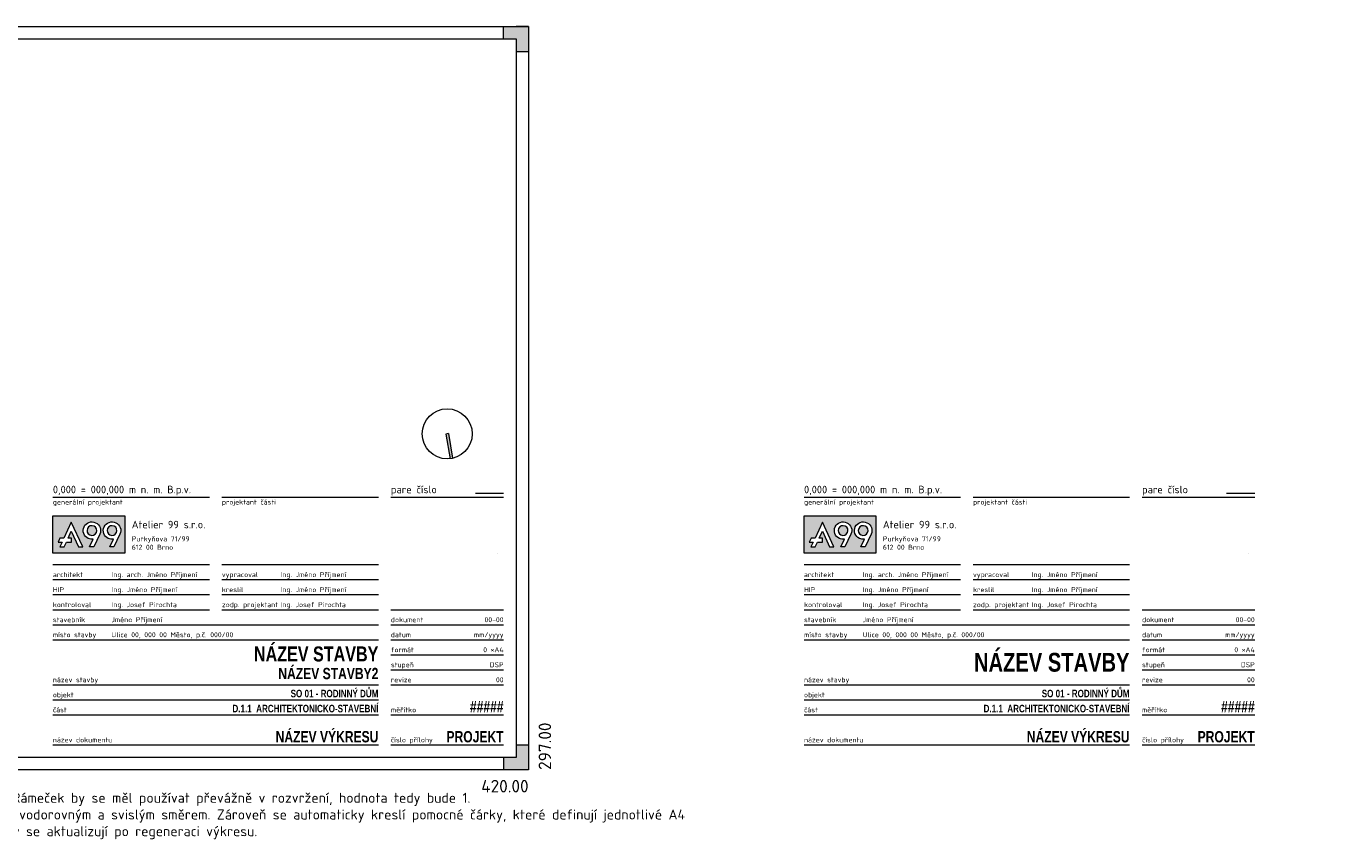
# Model space of a CAD drawing. Header units: millimetres. Extents: x -385852 to 238709, y -99680 to 201840.
# Tile 9 of 176: x -300323 to -273978, y 184652 to 200895. Entities that reach past the tile are written whole.
import ezdxf
from ezdxf import colors
from ezdxf.entities.mleader import LeaderData, LeaderLine
from ezdxf.enums import TextEntityAlignment as Align
from ezdxf.math import Vec2, Vec3

# ---------------------------------------------------------------- set-up
doc = ezdxf.new("R2010")
doc.units = ezdxf.units.MM
doc.linetypes.add('DOT', pattern=[6.35, 0, -6.35])
doc.layers.get('0').update_dxf_attribs({"color": 4})
doc.layers.get('Defpoints').update_dxf_attribs({"color": 8})
for name, color, linetype, lineweight in [('A99_N_leg-ram', 7, 'Continuous', 9), ('A99_N_leg-text', 7, 'Continuous', 9), ('A99_N_txt-popis-50', 240, 'Continuous', 9)]:
    doc.layers.add(name, color=color, linetype=linetype, lineweight=lineweight)
doc.layers.add('Vrstva 1', color=7, linetype='Continuous')
doc.styles.add('A99_nadpis', font='impact.ttf')
doc.styles.add('A99_popis', font='isocpeur.ttf')

# ---------------------------------------------------------------- blocks, each defined once
blk = doc.blocks.new('*U55')
h = blk.add_hatch(color=0)
h.dxf.hatch_style = 1
h.paths.add_polyline_path([(-420, 287), (-415, 287), (-415, 292), (-410, 292), (-410, 297), (-420, 297)])
h = blk.add_hatch(color=0)
h.dxf.hatch_style = 1
h.paths.add_polyline_path([(0, 287), (-5, 287), (-5, 292), (-10, 292), (-10, 297), (0, 297)])
h = blk.add_hatch(color=0)
h.dxf.hatch_style = 1
h.paths.add_polyline_path([(-420, 10), (-415, 10), (-415, 5), (-410, 5), (-410, 0), (-420, 0)])
h = blk.add_hatch(color=0)
h.dxf.hatch_style = 1
h.paths.add_polyline_path([(0, 0), (0, 10), (-5, 10), (-5, 5), (-10, 5), (-10, 0)])
at = {"color": 0}
for p, q in [((-415, 297), (-420, 297)), ((-420, 0), (-420, 297)), ((-420, 297), (0, 297)), ((-420, 292), (-420, 297)), ((-410, 292), (-410, 297)), ((-210, 292), (-210, 297)), ((-10, 292), (-10, 297)), ((0, 297), (-5, 297)), ((0, 297), (0, 0)), ((-415, 5), (-415, 292)), ((-415, 292), (-5, 292)), ((-5, 292), (-5, 5)), ((-415, 287), (-420, 287)), ((-5, 287), (0, 287)), ((-415, 10), (-420, 10)), ((-5, 10), (0, 10)), ((-420, 0), (-420, 5)), ((0, 0), (-420, 0)), ((-5, 5), (-415, 5)), ((-410, 5), (-410, 0)), ((-210, 0), (-210, 5)), ((-10, 5), (-10, 0))]:
    blk.add_line(p, q, dxfattribs=at)
at = {"layer": 'Defpoints', "color": 0, "insert": (4, 0), "char_height": 5, "attachment_point": 1, "rotation": 90, "style": 'A99_popis'}
blk.add_mtext('297.00', dxfattribs=at)
at = {"layer": 'Defpoints', "color": 0, "insert": (0, -4), "char_height": 5, "attachment_point": 3, "style": 'A99_popis'}
blk.add_mtext('420.00', dxfattribs=at)
blk = doc.blocks.new('A99_severka')
h = blk.add_hatch(color=0)
h.dxf.hatch_style = 1
h.paths.add_polyline_path([(-0.5, 0), (0.5, 0), (0.5, 9.99, 0.025016), (-0.5, 9.99)])
at = {"color": 0}
for p, q in [((-0.5, 0), (-0.5, 9.99)), ((0.5, 0), (0.5, 9.99)), ((-0.5, 0), (0.5, 0))]:
    blk.add_line(p, q, dxfattribs=at)
blk.add_circle((0, 0), 10, dxfattribs=at)
blk = doc.blocks.new('A99_logo')
h = blk.add_hatch(color=7)
h.dxf.hatch_style = 1
edge = h.paths.add_edge_path(flags=0)
edge.add_spline(control_points=[(26.71, 12.6), (27.42, 14.1), (26.77, 15.89), (25.27, 16.6)], knot_values=[3, 3, 3, 3, 4, 4, 4, 4], degree=3, periodic=0)
edge.add_spline(control_points=[(25.27, 16.6), (23.77, 17.31), (21.98, 16.67), (21.27, 15.16)], knot_values=[2, 2, 2, 2, 3, 3, 3, 3], degree=3, periodic=0)
edge.add_spline(control_points=[(21.27, 15.16), (20.56, 13.66), (21.2, 11.87), (22.71, 11.16)], knot_values=[1, 1, 1, 1, 2, 2, 2, 2], degree=3, periodic=0)
edge.add_spline(control_points=[(22.71, 11.16), (24.21, 10.45), (26, 11.1), (26.71, 12.6)], knot_values=[0, 0, 0, 0, 1, 1, 1, 1], degree=3, periodic=0)
h.paths.add_polyline_path([(0, 23.03), (0, 0), (44.14, 0), (44.14, 23.03)])
edge = h.paths.add_edge_path(flags=16)
edge.add_spline(control_points=[(38.64, 18.73), (35.96, 20), (32.77, 18.85), (31.5, 16.17), (30.24, 13.49), (31.38, 10.29), (34.06, 9.03), (35.07, 8.55), (36.15, 8.42), (37.18, 8.58), (37.18, 8.58), (34.91, 3.78), (34.91, 3.78), (34.91, 3.78), (37.52, 3.78), (37.52, 3.78), (37.52, 3.78), (41.21, 11.59), (41.21, 11.59), (42.47, 14.27), (41.32, 17.47), (38.64, 18.73)], knot_values=[0, 0, 0, 0, 1, 1, 1, 2, 2, 2, 3, 3, 3, 4, 4, 4, 5, 5, 5, 6, 6, 6, 7, 7, 7, 7], degree=3, periodic=0)
edge = h.paths.add_edge_path(flags=16)
edge.add_spline(control_points=[(26.28, 18.73), (23.6, 20), (20.4, 18.85), (19.14, 16.17), (17.87, 13.49), (19.02, 10.29), (21.7, 9.03), (22.71, 8.55), (23.79, 8.42), (24.81, 8.58), (24.81, 8.58), (22.55, 3.78), (22.55, 3.78), (22.55, 3.78), (25.16, 3.78), (25.16, 3.78), (25.16, 3.78), (28.84, 11.59), (28.84, 11.59), (30.11, 14.27), (28.96, 17.47), (26.28, 18.73)], knot_values=[0, 0, 0, 0, 1, 1, 1, 2, 2, 2, 3, 3, 3, 4, 4, 4, 5, 5, 5, 6, 6, 6, 7, 7, 7, 7], degree=3, periodic=0)
h.paths.add_polyline_path([(6.76, 9.18), (4.32, 9.18), (3.21, 6.83), (5.68, 6.83), (4.28, 3.78), (6.88, 3.78), (8.27, 6.83), (11.34, 6.83), (11.34, 9.18), (9.35, 9.18), (11.31, 13.44), (15.74, 3.78), (18.34, 3.78), (11.31, 19.1)], flags=16)
h = blk.add_hatch(color=7)
h.dxf.hatch_style = 1
edge = h.paths.add_edge_path()
edge.add_spline(control_points=[(26.71, 12.6), (27.42, 14.1), (26.77, 15.89), (25.27, 16.6)], knot_values=[3, 3, 3, 3, 4, 4, 4, 4], degree=3, periodic=0)
edge.add_spline(control_points=[(25.27, 16.6), (23.77, 17.31), (21.98, 16.67), (21.27, 15.16)], knot_values=[2, 2, 2, 2, 3, 3, 3, 3], degree=3, periodic=0)
edge.add_spline(control_points=[(21.27, 15.16), (20.56, 13.66), (21.2, 11.87), (22.71, 11.16)], knot_values=[1, 1, 1, 1, 2, 2, 2, 2], degree=3, periodic=0)
edge.add_spline(control_points=[(22.71, 11.16), (24.21, 10.45), (26, 11.1), (26.71, 12.6)], knot_values=[0, 0, 0, 0, 1, 1, 1, 1], degree=3, periodic=0)
edge = h.paths.add_edge_path()
edge.add_spline(control_points=[(39.07, 12.6), (39.78, 14.1), (39.14, 15.89), (37.64, 16.6)], knot_values=[3, 3, 3, 3, 4, 4, 4, 4], degree=3, periodic=0)
edge.add_spline(control_points=[(37.64, 16.6), (36.14, 17.31), (34.34, 16.67), (33.63, 15.16)], knot_values=[2, 2, 2, 2, 3, 3, 3, 3], degree=3, periodic=0)
edge.add_spline(control_points=[(33.63, 15.16), (32.92, 13.66), (33.57, 11.87), (35.07, 11.16)], knot_values=[1, 1, 1, 1, 2, 2, 2, 2], degree=3, periodic=0)
edge.add_spline(control_points=[(35.07, 11.16), (36.57, 10.45), (38.36, 11.1), (39.07, 12.6)], knot_values=[0, 0, 0, 0, 1, 1, 1, 1], degree=3, periodic=0)
at = {"lineweight": 0}
blk.add_lwpolyline([(44.14, 0), (0, 0), (0, 23.03), (44.14, 23.03), (44.14, 0)], dxfattribs=at)
at = {"layer": 'Vrstva 1', "lineweight": 0}
blk.add_lwpolyline([(6.76, 9.18), (4.32, 9.18), (3.21, 6.83), (5.68, 6.83), (4.28, 3.78), (6.88, 3.78), (8.27, 6.83), (11.34, 6.83), (11.34, 9.18), (9.35, 9.18), (11.31, 13.44), (15.74, 3.78), (18.34, 3.78), (11.31, 19.1), (6.76, 9.18)], dxfattribs=at)
for points, knots in [([(26.28, 18.73), (23.6, 20), (20.4, 18.85), (19.14, 16.17), (17.87, 13.49), (19.02, 10.29), (21.7, 9.03), (22.71, 8.55), (23.79, 8.42), (24.81, 8.58), (24.81, 8.58), (22.55, 3.78), (22.55, 3.78), (22.55, 3.78), (25.16, 3.78), (25.16, 3.78), (25.16, 3.78), (28.84, 11.59), (28.84, 11.59), (30.11, 14.27), (28.96, 17.47), (26.28, 18.73)], [0, 0, 0, 0, 1, 1, 1, 2, 2, 2, 3, 3, 3, 4, 4, 4, 5, 5, 5, 6, 6, 6, 7, 7, 7, 7]), ([(26.71, 12.6), (26, 11.1), (24.21, 10.45), (22.71, 11.16), (21.2, 11.87), (20.56, 13.66), (21.27, 15.16), (21.98, 16.67), (23.77, 17.31), (25.27, 16.6), (26.77, 15.89), (27.42, 14.1), (26.71, 12.6)], [0, 0, 0, 0, 1, 1, 1, 2, 2, 2, 3, 3, 3, 4, 4, 4, 4]), ([(38.64, 18.73), (35.96, 20), (32.77, 18.85), (31.5, 16.17), (30.24, 13.49), (31.38, 10.29), (34.06, 9.03), (35.07, 8.55), (36.15, 8.42), (37.18, 8.58), (37.18, 8.58), (34.91, 3.78), (34.91, 3.78), (34.91, 3.78), (37.52, 3.78), (37.52, 3.78), (37.52, 3.78), (41.21, 11.59), (41.21, 11.59), (42.47, 14.27), (41.32, 17.47), (38.64, 18.73)], [0, 0, 0, 0, 1, 1, 1, 2, 2, 2, 3, 3, 3, 4, 4, 4, 5, 5, 5, 6, 6, 6, 7, 7, 7, 7]), ([(39.07, 12.6), (38.36, 11.1), (36.57, 10.45), (35.07, 11.16), (33.57, 11.87), (32.92, 13.66), (33.63, 15.16), (34.34, 16.67), (36.14, 17.31), (37.64, 16.6), (39.14, 15.89), (39.78, 14.1), (39.07, 12.6)], [0, 0, 0, 0, 1, 1, 1, 2, 2, 2, 3, 3, 3, 4, 4, 4, 4])]:
    blk.add_open_spline(points, degree=3, knots=knots, dxfattribs=at)
blk = doc.blocks.new('A99_rozpiska-dvouradkovy nazev')
at = {"color": 0}
for p, q in [((-190, 109), (-127.5, 109)), ((-122.5, 109), (-60, 109)), ((-55, 109), (-10, 109)), ((-21.25, 110.5), (-10, 110.5)), ((-190, 82), (-127.5, 82)), ((-122.5, 82), (-60, 82)), ((-190, 76), (-127.5, 76)), ((-122.5, 76), (-60, 76)), ((-190, 70), (-127.5, 70)), ((-122.5, 70), (-60, 70)), ((-190, 64), (-127.5, 64)), ((-122.5, 64), (-60, 64)), ((-55, 64), (-10, 64)), ((-190, 58), (-60, 58)), ((-55, 58), (-10, 58)), ((-190, 52), (-60, 52)), ((-55, 52), (-10, 52)), ((-55, 46), (-10, 46)), ((-55, 40), (-10, 40)), ((-190, 34), (-60, 34)), ((-55, 34), (-10, 34)), ((-190, 28), (-60, 28)), ((-190, 22), (-60, 22)), ((-55, 22), (-10, 22)), ((-190, 10), (-60, 10)), ((-190, 10), (-60, 10)), ((-55, 10), (-10, 10))]:
    blk.add_line(p, q, dxfattribs=at)
at = {"color": 0, "linetype": 'DOT', "ltscale": 1000}
blk.add_circle((-32.5, 86.5), 20, dxfattribs=at)
at = {"color": 0, "xscale": 0.65, "yscale": 0.65, "zscale": 0.65}
blk.add_blockref('A99_logo', (-190, 86.58), dxfattribs=at)
at = {"color": 0, "style": 'A99_popis'}
for s, height, p in [('pare číslo', 3, (-55, 110.5)), ('architekt', 2, (-190, 77)), ('vypracoval', 2, (-122.5, 77)), ('HIP', 2, (-190, 71)), ('kreslil', 2, (-122.5, 71)), ('kontroloval', 2, (-190, 65)), ('zodp. projektant', 2, (-122.5, 65)), ('stavebník', 2, (-190, 59)), ('dokument', 2, (-55, 59)), ('místo stavby', 2, (-190, 53)), ('datum', 2, (-55, 53)), ('formát', 2, (-55, 47)), ('stupeň', 2, (-55, 41)), ('název stavby', 2, (-190, 35)), ('revize', 2, (-55, 35)), ('objekt', 2, (-190, 29)), ('část', 2, (-190, 23)), ('měřítko', 2, (-55, 23)), ('název dokumentu', 2, (-190, 11)), ('číslo přílohy', 2, (-55, 11))]:
    blk.add_text(s, height=height, dxfattribs=at).set_placement(p)
for s, height, p in [('generální projektant', 2, (-190, 108)), ('projektant části', 2, (-122.5, 108)), ('Atelier 99 s.r.o.', 3, (-158.5, 99.51))]:
    blk.add_text(s, height=height, dxfattribs=at).set_placement(p, align=Align.TOP_LEFT)
for s, p in [('612 00 Brno', (-158.5, 88.94)), ('Purkyňova 71/99', (-158.5, 92.3))]:
    blk.add_text(s, height=2, dxfattribs=at).set_placement(p, align=Align.MIDDLE_LEFT)
for tag, p, height in [('BPV', (-190, 110.5), 3), ('ARCHITEKT', (-166.56, 77), 2), ('VYPRACOVAL', (-99.06, 77), 2), ('HIP', (-166.56, 71), 2), ('KRESLIL', (-99.06, 71), 2), ('KONTROLOVAL', (-166.56, 65), 2), ('ZODPOVEDNY_PROJEKTANT', (-99.06, 65), 2), ('STAVEBNIK', (-166.56, 59), 2), ('MISTO_STAVBY', (-166.56, 53), 2)]:
    blk.add_attdef(tag, p, '', height=height, dxfattribs=at)
at = {"color": 0}
for tag, height, style, p in [('DOKUMENT', 2, 'A99_popis', (-10, 59)), ('DATUM', 2, 'A99_popis', (-10, 53)), ('FORMAT', 2, 'A99_popis', (-10, 47)), ('STUPEN', 2, 'A99_popis', (-10, 41)), ('REVIZE', 2, 'A99_popis', (-10, 35)), ('OBJEKT', 3, 'A99_nadpis', (-60, 29)), ('MERITKO', 4.5, 'A99_nadpis', (-10, 23)), ('CAST', 3, 'A99_nadpis', (-60, 23)), ('NAZEV_DOKUMENTU', 4.5, 'A99_nadpis', (-60, 11)), ('PRILOHA', 4.5, 'A99_nadpis', (-10, 11))]:
    blk.add_attdef(tag, text='', height=height, dxfattribs=dict(at, style=style)).set_placement(p, align=Align.RIGHT)
at = {"color": 0, "style": 'A99_nadpis'}
for tag, height, p in [('NAZEV_STAVBY', 6, (-60, 46.32)), ('NAZEV_STAVBY2', 4.5, (-60, 38.5))]:
    blk.add_attdef(tag, text='', height=height, dxfattribs=at).set_placement(p, align=Align.MIDDLE_RIGHT)
blk = doc.blocks.new('A99_rozpiska-jednoduchy nazev')
at = {"color": 0}
for p, q in [((-190, 109), (-127.5, 109)), ((-122.5, 109), (-60, 109)), ((-55, 109), (-10, 109)), ((-21.25, 110.5), (-10, 110.5)), ((-190, 82), (-127.5, 82)), ((-122.5, 82), (-60, 82)), ((-190, 76), (-127.5, 76)), ((-122.5, 76), (-60, 76)), ((-190, 70), (-127.5, 70)), ((-122.5, 70), (-60, 70)), ((-190, 64), (-127.5, 64)), ((-122.5, 64), (-60, 64)), ((-55, 64), (-10, 64)), ((-190, 58), (-60, 58)), ((-55, 58), (-10, 58)), ((-190, 52), (-60, 52)), ((-55, 52), (-10, 52)), ((-55, 46), (-10, 46)), ((-55, 40), (-10, 40)), ((-190, 34), (-60, 34)), ((-55, 34), (-10, 34)), ((-190, 28), (-60, 28)), ((-190, 22), (-60, 22)), ((-55, 22), (-10, 22)), ((-190, 10), (-60, 10)), ((-190, 10), (-60, 10)), ((-55, 10), (-10, 10))]:
    blk.add_line(p, q, dxfattribs=at)
at = {"color": 0, "linetype": 'DOT', "ltscale": 1000}
blk.add_circle((-32.5, 86.5), 20, dxfattribs=at)
at = {"color": 0, "xscale": 0.65, "yscale": 0.65, "zscale": 0.65}
blk.add_blockref('A99_logo', (-190, 86.58), dxfattribs=at)
at = {"color": 0, "style": 'A99_popis'}
for s, height, p in [('pare číslo', 3, (-55, 110.5)), ('architekt', 2, (-190, 77)), ('vypracoval', 2, (-122.5, 77)), ('HIP', 2, (-190, 71)), ('kreslil', 2, (-122.5, 71)), ('kontroloval', 2, (-190, 65)), ('zodp. projektant', 2, (-122.5, 65)), ('stavebník', 2, (-190, 59)), ('dokument', 2, (-55, 59)), ('místo stavby', 2, (-190, 53)), ('datum', 2, (-55, 53)), ('formát', 2, (-55, 47)), ('stupeň', 2, (-55, 41)), ('název stavby', 2, (-190, 35)), ('revize', 2, (-55, 35)), ('objekt', 2, (-190, 29)), ('část', 2, (-190, 23)), ('měřítko', 2, (-55, 23)), ('název dokumentu', 2, (-190, 11)), ('číslo přílohy', 2, (-55, 11))]:
    blk.add_text(s, height=height, dxfattribs=at).set_placement(p)
for s, height, p in [('generální projektant', 2, (-190, 108)), ('projektant části', 2, (-122.5, 108)), ('Atelier 99 s.r.o.', 3, (-158.5, 99.51))]:
    blk.add_text(s, height=height, dxfattribs=at).set_placement(p, align=Align.TOP_LEFT)
for s, p in [('612 00 Brno', (-158.5, 88.94)), ('Purkyňova 71/99', (-158.5, 92.3))]:
    blk.add_text(s, height=2, dxfattribs=at).set_placement(p, align=Align.MIDDLE_LEFT)
for tag, p, height in [('BPV', (-190, 110.5), 3), ('ARCHITEKT', (-166.56, 77), 2), ('VYPRACOVAL', (-99.06, 77), 2), ('HIP', (-166.56, 71), 2), ('KRESLIL', (-99.06, 71), 2), ('KONTROLOVAL', (-166.56, 65), 2), ('ZODPOVEDNY_PROJEKTANT', (-99.06, 65), 2), ('STAVEBNIK', (-166.56, 59), 2), ('MISTO_STAVBY', (-166.56, 53), 2)]:
    blk.add_attdef(tag, p, '', height=height, dxfattribs=at)
at = {"color": 0}
for tag, height, style, p in [('DOKUMENT', 2, 'A99_popis', (-10, 59)), ('DATUM', 2, 'A99_popis', (-10, 53)), ('FORMAT', 2, 'A99_popis', (-10, 47)), ('STUPEN', 2, 'A99_popis', (-10, 41)), ('REVIZE', 2, 'A99_popis', (-10, 35)), ('OBJEKT', 3, 'A99_nadpis', (-60, 29)), ('MERITKO', 4.5, 'A99_nadpis', (-10, 23)), ('CAST', 3, 'A99_nadpis', (-60, 23)), ('NAZEV_DOKUMENTU', 4.5, 'A99_nadpis', (-60, 11)), ('PRILOHA', 4.5, 'A99_nadpis', (-10, 11))]:
    blk.add_attdef(tag, text='', height=height, dxfattribs=dict(at, style=style)).set_placement(p, align=Align.RIGHT)
at = {"color": 0, "style": 'A99_nadpis'}
blk.add_attdef('NAZEV_STAVBY', text='', height=7.5, dxfattribs=at).set_placement((-60, 43), align=Align.MIDDLE_RIGHT)

msp = doc.modelspace()

# ---------------------------------------------------------------- block references
at = {"layer": 'A99_N_leg-ram', "ltscale": 0.1, "xscale": 50, "yscale": 50, "zscale": 50}
msp.add_blockref('*U55', (-290293.67719, 186044.70847), dxfattribs=at)
at = {"layer": 'A99_N_leg-ram', "xscale": 50, "yscale": 50, "zscale": 50, "rotation": 189.504085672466}
msp.add_blockref('A99_severka', (-291918.67719, 192756.34479), dxfattribs=at)
at = {"layer": 'A99_N_leg-text', "xscale": 50, "yscale": 50, "zscale": 50}
for name, p, values in [('A99_rozpiska-dvouradkovy nazev', (-290293.67719, 186044.70847), {'NAZEV_STAVBY': 'NÁZEV STAVBY', 'OBJEKT': 'SO 01 - RODINNÝ DŮM', 'CAST': 'D.1.1  ARCHITEKTONICKO-STAVEBNÍ', 'NAZEV_DOKUMENTU': 'NÁZEV VÝKRESU', 'PRILOHA': 'PROJEKT', 'MERITKO': '#####', 'FORMAT': '0 ×A4', 'DATUM': 'mm/yyyy', 'MISTO_STAVBY': 'Ulice 00, 000 00 Město, p.č. 000/00', 'STAVEBNIK': 'Jméno Příjmení', 'ZODPOVEDNY_PROJEKTANT': 'Ing. Josef Pirochta', 'KRESLIL': 'Ing. Jméno Příjmení', 'VYPRACOVAL': 'Ing. Jméno Příjmení', 'REVIZE': '00', 'STUPEN': 'DSP', 'KONTROLOVAL': 'Ing. Josef Pirochta', 'HIP': 'Ing. Jméno Příjmení', 'ARCHITEKT': 'Ing. arch. Jméno Příjmení', 'DOKUMENT': '00-00', 'BPV': '0,000 = 000,000 m n. m. B.p.v.', 'NAZEV_STAVBY2': 'NÁZEV STAVBY2'}), ('A99_rozpiska-jednoduchy nazev', (-275293.67719, 186044.70847), {'NAZEV_STAVBY': 'NÁZEV STAVBY', 'OBJEKT': 'SO 01 - RODINNÝ DŮM', 'CAST': 'D.1.1  ARCHITEKTONICKO-STAVEBNÍ', 'NAZEV_DOKUMENTU': 'NÁZEV VÝKRESU', 'PRILOHA': 'PROJEKT', 'MERITKO': '#####', 'FORMAT': '0 ×A4', 'DATUM': 'mm/yyyy', 'MISTO_STAVBY': 'Ulice 00, 000 00 Město, p.č. 000/00', 'STAVEBNIK': 'Jméno Příjmení', 'ZODPOVEDNY_PROJEKTANT': 'Ing. Josef Pirochta', 'KRESLIL': 'Ing. Jméno Příjmení', 'VYPRACOVAL': 'Ing. Jméno Příjmení', 'REVIZE': '00', 'STUPEN': 'DSP', 'KONTROLOVAL': 'Ing. Josef Pirochta', 'HIP': 'Ing. Jméno Příjmení', 'ARCHITEKT': 'Ing. arch. Jméno Příjmení', 'DOKUMENT': '00-00', 'BPV': '0,000 = 000,000 m n. m. B.p.v.'})]:
    msp.add_blockref(name, p, dxfattribs=at).add_auto_attribs(values)

# ---------------------------------------------------------------- texts
at = {"layer": 'A99_N_leg-text', "insert": (-311293.67719, 185587.18461), "char_height": 200, "attachment_point": 1, "style": 'A99_popis'}
msp.add_mtext_dynamic_manual_height_columns('\\pi-4,l4,t450;{\\fSymbol|b0|i0|c2|p18;·^I}Pro jiné měřítko změníme příslušnou hodnotu ve vlastnostech v kolonce měřítko. Rámeček by se měl používat převážně v rozvržení, hodnota tedy bude 1.\\P{\\fSymbol|b0|i0|c2|p18;·^I}Po kliknutí na rámeček se zobrazí šipky, přes které je možno rámeček natahovat vodorovným a svislým směrem. Zároveň se automaticky kreslí pomocné čárky, které definují jednotlivé A4\\P{\\fSymbol|b0|i0|c2|p18;·^I}V pravém dolním rohu jsou hodnoty, které udávají šířku a výšku výkresu. Hodnoty se aktualizují po regeneraci výkresu.', width=30010.2901013, gutter_width=1000, heights=[0], dxfattribs=at)

# ---------------------------------------------------------------- leaders
at = {"layer": 'A99_N_txt-popis-50'}
ml = msp.add_multileader_mtext('Standard', dxfattribs=at)
ml.set_content('Toto je místo, které slouží pro vepsání konkrétních poznámek, popisů nebo odkazů.', color=256, style='A99_popis')
ml.set_leader_properties(color=256, linetype='ByLayer', lineweight=-1)
ml.build(insert=Vec2(0, 0))
ml.multileader.update_dxf_attribs({"text_left_attachment_type": 2, "text_right_attachment_type": 2, "dogleg_length": 3, "arrow_head_size": 150, "scale": 50})
ctx = ml.context
ctx.base_point, ctx.scale, ctx.char_height, ctx.arrow_head_size, ctx.landing_gap_size, ctx.plane_origin = Vec3(-352118.02658, 193683.76771), 50, 100, 150, 50, Vec3(-350791.72977, 193644.33324)
ctx.left_attachment, ctx.right_attachment = 2, 2
notes = []
notes.append((ctx, [(1, (1, 1, 0), (-352268.02658, 193683.76771), (1, 0), 150, [(0, [(-352583.98004, 193291.36928)], 0, [])])]))
ctx.mtext.insert, ctx.mtext.width, ctx.mtext.defined_height, ctx.mtext.flow_direction = Vec3(-352068.02658, 194023.76771), 1386.3492248, 645.7079, 5
ml = msp.add_multileader_mtext('Standard', dxfattribs=at)
ml.set_content('Text, text, ...', color=256, style='A99_popis')
ml.set_leader_properties(color=256, linetype='ByLayer', lineweight=-1)
ml.build(insert=Vec2(0, 0))
ml.multileader.update_dxf_attribs({"text_left_attachment_type": 2, "text_right_attachment_type": 2, "dogleg_length": 3, "arrow_head_size": 300, "scale": 100})
ctx = ml.context
ctx.base_point, ctx.scale, ctx.char_height, ctx.arrow_head_size, ctx.landing_gap_size, ctx.plane_origin = Vec3(-349525.59277, 193683.76771), 100, 200, 300, 100, Vec3(-348349.29596, 193644.33324)
ctx.left_attachment, ctx.right_attachment = 2, 2
notes.append((ctx, [(1, (1, 1, 0), (-349825.59277, 193683.76771), (1, 0), 300, [(0, [(-350303.98795, 193128.92756)], 0, [])])]))
ctx.mtext.insert, ctx.mtext.width, ctx.mtext.defined_height, ctx.mtext.flow_direction = Vec3(-349425.59277, 193950.43438), 1451.2477715, 1291.41581, 5
for ctx, leaders in notes:
    for number, flags, end, landing, length, lines in leaders:
        leader = LeaderData()
        leader.index, (leader.has_last_leader_line, leader.has_dogleg_vector, leader.attachment_direction) = number, flags
        leader.last_leader_point, leader.dogleg_vector, leader.dogleg_length = Vec3(end), Vec3(landing), length
        for number, points, colour, breaks in lines:
            line = LeaderLine()
            line.index, line.vertices, line.color, line.breaks = number, Vec3.list(points), colors.encode_raw_color(colour), breaks
            leader.lines.append(line)
        ctx.leaders.append(leader)

doc.saveas('drawing.dxf')
